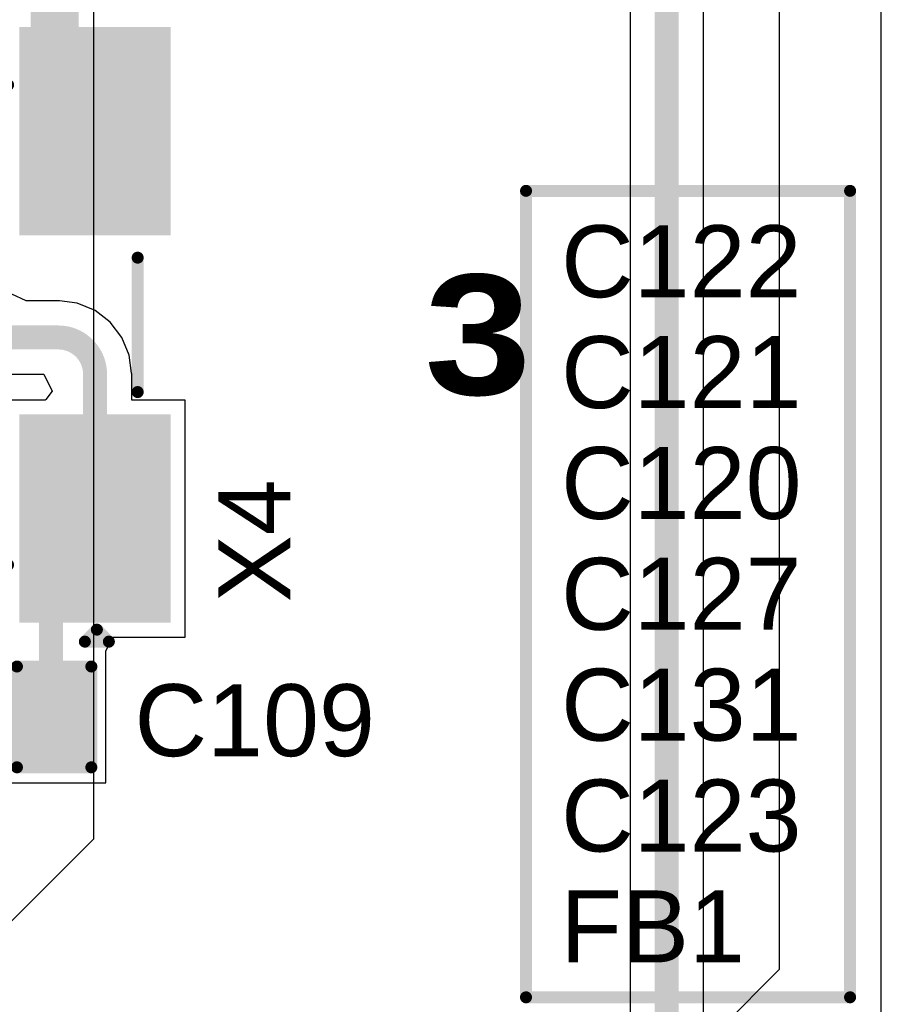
# Model space of a CAD drawing. Header units: inches. Extents: x 0 to 12.2, y 0 to 7.
# Tile 127 of 154: x 3.254 to 3.613, y 1.161 to 1.571. Entities that reach past the tile are written whole.
import ezdxf

# ---------------------------------------------------------------- set-up
doc = ezdxf.new("R2010")
doc.units = ezdxf.units.IN
doc.header["$MEASUREMENT"] = 0
for name, color, linetype in [('Bottom Layer', 5, 'Continuous'), ('Layer 2', 76, 'Continuous'), ('Top Layer', 1, 'Continuous'), ('Top Overlay', 2, 'Continuous'), ('Top Paste', 8, 'Continuous'), ('Top Solder', 216, 'Continuous')]:
    doc.layers.add(name, color=color, linetype=linetype)
doc.styles.add('Arial', font='txt', dxfattribs={"height": 0.2})
doc.styles.add('Arial Black_Bold', font='txt', dxfattribs={"height": 0.2})

# ---------------------------------------------------------------- blocks, each defined once
blk = doc.blocks.new('SMD5032_4P_12')
at = {"layer": 'Top Layer'}
for points in [[(-0.12008, 0.0748), (-0.04134, 0.0748), (-0.04134, 0.01968), (-0.12008, 0.01968)], [(0.04134, 0.0748), (0.12008, 0.0748), (0.12008, 0.01968), (0.04134, 0.01968)], [(-0.12008, -0.01968), (-0.04134, -0.01968), (-0.04134, -0.0748), (-0.12008, -0.0748)], [(0.04134, -0.01968), (0.12008, -0.01968), (0.12008, -0.0748), (0.04134, -0.0748)]]:
    blk.add_hatch(color=1, dxfattribs=at).paths.add_polyline_path(points)
at = {"layer": 'Top Paste'}
for points in [[(-0.12008, 0.0748), (-0.04134, 0.0748), (-0.04134, 0.01968), (-0.12008, 0.01968)], [(0.04134, 0.0748), (0.12008, 0.0748), (0.12008, 0.01968), (0.04134, 0.01968)], [(-0.12008, -0.01968), (-0.04134, -0.01968), (-0.04134, -0.0748), (-0.12008, -0.0748)], [(0.04134, -0.01968), (0.12008, -0.01968), (0.12008, -0.0748), (0.04134, -0.0748)]]:
    blk.add_hatch(color=8, dxfattribs=at).paths.add_polyline_path(points)
at = {"layer": 'Top Solder'}
for points in [[(-0.12408, 0.0788), (-0.03734, 0.0788), (-0.03734, 0.01568), (-0.12408, 0.01568)], [(0.03734, 0.0788), (0.12408, 0.0788), (0.12408, 0.01568), (0.03734, 0.01568)], [(-0.12408, -0.01568), (-0.03734, -0.01568), (-0.03734, -0.0788), (-0.12408, -0.0788)], [(0.03734, -0.01568), (0.12408, -0.01568), (0.12408, -0.0788), (0.03734, -0.0788)]]:
    blk.add_hatch(color=216, dxfattribs=at).paths.add_polyline_path(points)
at = {"layer": 'Top Overlay', "const_width": 0.005}
for points in [[(0.028, 0.065), (-0.028, 0.065)], [(-0.1, 0.011), (-0.1, -0.011)], [(0.1, 0.011), (0.1, -0.011)], [(-0.132, -0.043), (-0.132, -0.053)], [(-0.132, -0.043), (-0.127, -0.048)], [(-0.127, -0.048), (-0.132, -0.053)], [(-0.028, -0.065), (0.028, -0.065)]]:
    blk.add_lwpolyline(points, dxfattribs=at)
at = {"layer": 'Top Overlay', "const_width": 0.0025}
for points in [[(-0.02925, 0.065, 1), (-0.02675, 0.065, 1)], [(0.02675, 0.065, 1), (0.02925, 0.065, 1)], [(-0.10125, 0.011, 1), (-0.09875, 0.011, 1)], [(0.09875, 0.011, 1), (0.10125, 0.011, 1)], [(-0.10125, -0.011, 1), (-0.09875, -0.011, 1)], [(0.09875, -0.011, 1), (0.10125, -0.011, 1)], [(-0.13325, -0.043, 1), (-0.13075, -0.043, 1)], [(-0.13325, -0.043, 1), (-0.13075, -0.043, 1)], [(-0.12825, -0.048, 1), (-0.12575, -0.048, 1)], [(-0.12825, -0.048, 1), (-0.12575, -0.048, 1)], [(-0.13325, -0.053, 1), (-0.13075, -0.053, 1)], [(-0.13325, -0.053, 1), (-0.13075, -0.053, 1)], [(-0.02925, -0.065, 1), (-0.02675, -0.065, 1)], [(0.02675, -0.065, 1), (0.02925, -0.065, 1)]]:
    blk.add_lwpolyline(points, format="xyb", close=True, dxfattribs=at)
blk = doc.blocks.new('C___0603_247')
at = {"layer": 'Top Layer'}
for points in [[(-0.015, 0.0175), (-0.015, -0.0175), (-0.045, -0.0175), (-0.045, 0.0175)], [(0.045, 0.0175), (0.045, -0.0175), (0.015, -0.0175), (0.015, 0.0175)]]:
    blk.add_hatch(color=1, dxfattribs=at).paths.add_polyline_path(points)
at = {"layer": 'Top Paste'}
for points in [[(-0.015, 0.0175), (-0.015, -0.0175), (-0.045, -0.0175), (-0.045, 0.0175)], [(0.045, 0.0175), (0.045, -0.0175), (0.015, -0.0175), (0.015, 0.0175)]]:
    blk.add_hatch(color=8, dxfattribs=at).paths.add_polyline_path(points)
at = {"layer": 'Top Solder'}
for points in [[(-0.01264, 0.01986), (-0.01264, -0.01986), (-0.04736, -0.01986), (-0.04736, 0.01986)], [(0.04736, 0.01986), (0.04736, -0.01986), (0.01264, -0.01986), (0.01264, 0.01986)]]:
    blk.add_hatch(color=216, dxfattribs=at).paths.add_polyline_path(points)
at = {"layer": 'Top Overlay', "const_width": 0.005}
for points in [[(-0.049, 0.021), (-0.018, 0.021)], [(-0.049, -0.021), (-0.049, 0.021)], [(0.018, 0.021), (0.049, 0.021)], [(0.049, -0.021), (0.049, 0.021)], [(-0.049, -0.021), (-0.018, -0.021)], [(0.018, -0.021), (0.049, -0.021)]]:
    blk.add_lwpolyline(points, dxfattribs=at)
at = {"layer": 'Top Overlay', "const_width": 0.0025}
for points in [[(-0.05025, 0.021, 1), (-0.04775, 0.021, 1)], [(-0.05025, 0.021, 1), (-0.04775, 0.021, 1)], [(-0.01925, 0.021, 1), (-0.01675, 0.021, 1)], [(0.01675, 0.021, 1), (0.01925, 0.021, 1)], [(0.04775, 0.021, 1), (0.05025, 0.021, 1)], [(0.04775, 0.021, 1), (0.05025, 0.021, 1)], [(-0.05025, -0.021, 1), (-0.04775, -0.021, 1)], [(-0.05025, -0.021, 1), (-0.04775, -0.021, 1)], [(-0.01925, -0.021, 1), (-0.01675, -0.021, 1)], [(0.01675, -0.021, 1), (0.01925, -0.021, 1)], [(0.04775, -0.021, 1), (0.05025, -0.021, 1)], [(0.04775, -0.021, 1), (0.05025, -0.021, 1)]]:
    blk.add_lwpolyline(points, format="xyb", close=True, dxfattribs=at)

msp = doc.modelspace()

# ---------------------------------------------------------------- linework, layer by layer
at = {"layer": 'Bottom Layer'}
for p, q in [((3.53891, 0.66025), (3.53891, 2.58145)), ((3.50833, 1.80661), (3.50833, 0.66025))]:
    msp.add_line(p, q, dxfattribs=at)
at = {"layer": 'Bottom Layer', "const_width": 0.01}
msp.add_lwpolyline([(3.52362, 2.597), (3.52362, 0.66025)], dxfattribs=at)
at = {"layer": 'Layer 2'}
for p, q in [((3.285, 1.23), (3.285, 1.91667)), ((3.5705, 1.65653), (3.5705, 1.1755)), ((3.613, 1.15679), (3.613, 1.64434)), ((3.25, 1.195), (3.285, 1.23)), ((3.5705, 1.1755), (3.46525, 1.07025))]:
    msp.add_line(p, q, dxfattribs=at)
at = {"layer": 'Top Layer'}
for p, q in [((3.2567, 1.4542), (3.25083, 1.45693)), ((3.27016, 1.4542), (3.2567, 1.4542)), ((3.27064, 1.45411), (3.27016, 1.4542)), ((3.27807, 1.45313), (3.27064, 1.45411)), ((3.28544, 1.45008), (3.27807, 1.45313)), ((3.29177, 1.44522), (3.28544, 1.45008)), ((3.29663, 1.43889), (3.29177, 1.44522)), ((3.29968, 1.43152), (3.29663, 1.43889)), ((3.30066, 1.42409), (3.29968, 1.43152)), ((3.30075, 1.42361), (3.30066, 1.42409)), ((3.16411, 1.42361), (3.26295, 1.42361)), ((3.26295, 1.42361), (3.26317, 1.42361)), ((3.26317, 1.42361), (3.26415, 1.42358)), ((3.26415, 1.42358), (3.26755, 1.41647)), ((3.30075, 1.41281), (3.30075, 1.42361)), ((3.26755, 1.41647), (3.26494, 1.413)), ((3.26466, 1.41281), (3.2479, 1.41281)), ((3.26494, 1.413), (3.26466, 1.41281)), ((3.32302, 1.41281), (3.30075, 1.41281)), ((3.32302, 1.31407), (3.32302, 1.41281)), ((3.28992, 1.30829), (3.29288, 1.31407)), ((3.29288, 1.31407), (3.32302, 1.31407)), ((3.28992, 1.25329), (3.28992, 1.30829)), ((3.23992, 1.25329), (3.28992, 1.25329))]:
    msp.add_line(p, q, dxfattribs=at)
for points, const_width in [([(3.2687, 1.54162), (3.2687, 1.59903)], 0.02), ([(3.2687, 1.54162), (3.28546, 1.52486)], 0.02), ([(3.15733, 1.43891), (3.27016, 1.43891)], 0.01), ([(3.28546, 1.36343), (3.28546, 1.42361)], 0.01), ([(3.26707, 1.34505), (3.28546, 1.36343)], 0.01), ([(3.26707, 1.28295), (3.26707, 1.34505)], 0.01), ([(3.26492, 1.28079), (3.26707, 1.28295)], 0.01)]:
    msp.add_lwpolyline(points, dxfattribs=dict(at, const_width=const_width))
for points, const_width in [([(3.2637, 1.54162, 1), (3.2737, 1.54162, 1)], 0.01), ([(3.2637, 1.54162, 1), (3.2737, 1.54162, 1)], 0.01), ([(3.28046, 1.52486, 1), (3.29046, 1.52486, 1)], 0.01), ([(3.26766, 1.43891, 1), (3.27266, 1.43891, 1)], 0.005), ([(3.26766, 1.43891, 1), (3.27266, 1.43891, 1)], 0.005), ([(3.28296, 1.42361, 1), (3.28796, 1.42361, 1)], 0.005), ([(3.28296, 1.42361, 1), (3.28796, 1.42361, 1)], 0.005), ([(3.28296, 1.36343, 1), (3.28796, 1.36343, 1)], 0.005), ([(3.28296, 1.36343, 1), (3.28796, 1.36343, 1)], 0.005), ([(3.26457, 1.34505, 1), (3.26957, 1.34505, 1)], 0.005), ([(3.26457, 1.34505, 1), (3.26957, 1.34505, 1)], 0.005), ([(3.26242, 1.28079, 1), (3.26742, 1.28079, 1)], 0.005), ([(3.26457, 1.28295, 1), (3.26957, 1.28295, 1)], 0.005), ([(3.26457, 1.28295, 1), (3.26957, 1.28295, 1)], 0.005)]:
    msp.add_lwpolyline(points, format="xyb", close=True, dxfattribs=dict(at, const_width=const_width))
at = {"layer": 'Top Layer', "const_width": 0.01}
msp.add_lwpolyline([(3.27016, 1.43891, -0.414214), (3.28546, 1.42361)], format="xyb", dxfattribs=at)
at = {"layer": 'Top Overlay', "const_width": 0.005}
for points in [[(3.465, 1.5), (3.6, 1.5)], [(3.465, 1.16395), (3.465, 1.5)], [(3.6, 1.16395), (3.6, 1.5)], [(3.465, 1.16395), (3.6, 1.16395)]]:
    msp.add_lwpolyline(points, dxfattribs=at)
at = {"layer": 'Top Overlay', "const_width": 0.0025}
for points in [[(3.46375, 1.5, 1), (3.46625, 1.5, 1)], [(3.46375, 1.5, 1), (3.46625, 1.5, 1)], [(3.59875, 1.5, 1), (3.60125, 1.5, 1)], [(3.59875, 1.5, 1), (3.60125, 1.5, 1)], [(3.46375, 1.16395, 1), (3.46625, 1.16395, 1)], [(3.46375, 1.16395, 1), (3.46625, 1.16395, 1)], [(3.59875, 1.16395, 1), (3.60125, 1.16395, 1)], [(3.59875, 1.16395, 1), (3.60125, 1.16395, 1)]]:
    msp.add_lwpolyline(points, format="xyb", close=True, dxfattribs=at)

# ---------------------------------------------------------------- block references
at = {"rotation": 90}
msp.add_blockref('SMD5032_4P_12', (3.23822, 1.44415), dxfattribs=at)
msp.add_blockref('C___0603_247', (3.23492, 1.28079))

# ---------------------------------------------------------------- texts
at = {"layer": 'Top Overlay'}
for s, height, style, p in [('C122', 0.03, 'Arial', (3.47959, 1.45566)), ('3', 0.05, 'Arial Black_Bold', (3.4227, 1.41509)), ('C121', 0.03, 'Arial', (3.47959, 1.40946)), ('C120', 0.03, 'Arial', (3.47959, 1.36327)), ('C127', 0.03, 'Arial', (3.47959, 1.31708)), ('C131', 0.03, 'Arial', (3.47959, 1.27089)), ('C109', 0.03, 'Arial', (3.30189, 1.26442)), ('C123', 0.03, 'Arial', (3.47959, 1.2247)), ('FB1', 0.03, 'Arial', (3.47934, 1.17851))]:
    msp.add_text(s, height=height, dxfattribs=dict(at, style=style)).set_placement(p)
at = {"layer": 'Top Overlay', "style": 'Arial'}
msp.add_text('X4', height=0.03, rotation=90, dxfattribs=at).set_placement((3.36681, 1.32855))

doc.saveas('drawing.dxf')
